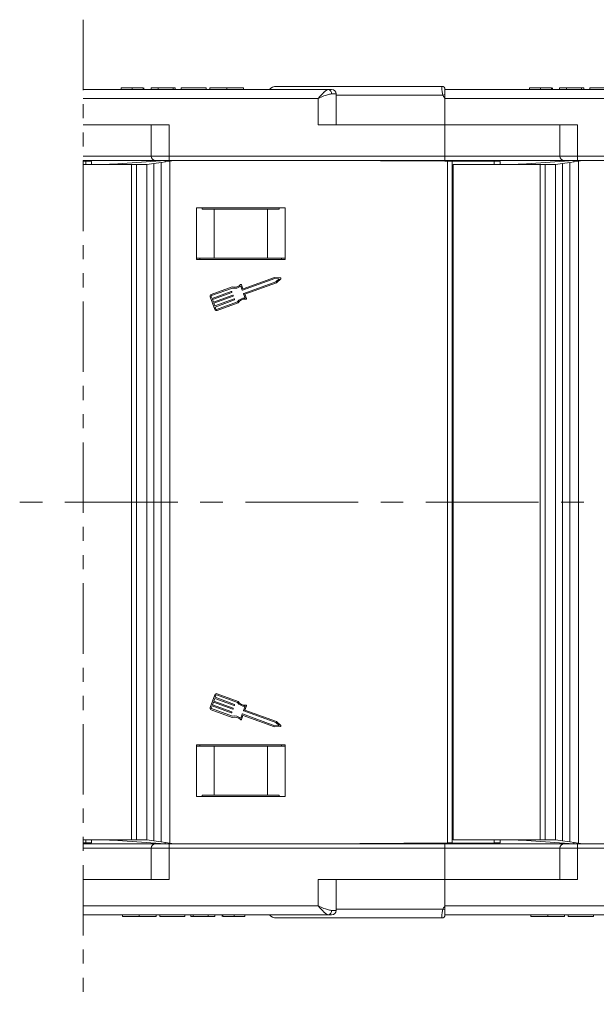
# Model space of a CAD drawing. Header units: millimetres. Extents: x 2816 to 3738, y -75 to 577.
# Tile 15 of 49: x 3415 to 3480, y 67 to 178. Entities that reach past the tile are written whole.
import ezdxf

# ---------------------------------------------------------------- set-up
doc = ezdxf.new("R2010")
doc.units = ezdxf.units.MM
doc.linetypes.add('CENTERX2', pattern=[20.32, 12.7, -2.54, 2.54, -2.54])
doc.linetypes.add('PHANTOM2', pattern=[31.75, 15.875, -3.175, 3.175, -3.175, 3.175, -3.175])

msp = doc.modelspace()

# ---------------------------------------------------------------- linework, layer by layer
at = {"color": 3, "linetype": 'PHANTOM2', "lineweight": 9, "ltscale": 0.5}
msp.add_line((3421.907, 177.594), (3421.903, 66.649), dxfattribs=at)
at = {"color": 7, "linetype": 'Continuous', "lineweight": 15}
for p, q in [((3426.184, 169.931), (3426.184, 169.731)), ((3427.419, 169.931), (3427.419, 169.731)), ((3428.661, 169.931), (3428.661, 169.731)), ((3428.748, 169.931), (3428.748, 169.731)), ((3429.568, 169.931), (3429.568, 169.731)), ((3430.338, 169.931), (3429.568, 169.931)), ((3430.338, 169.931), (3430.338, 169.731)), ((3432.03, 169.931), (3430.338, 169.931)), ((3432.03, 169.931), (3432.03, 169.731)), ((3432.286, 169.931), (3432.03, 169.931)), ((3432.286, 169.931), (3432.286, 169.731)), ((3432.953, 169.931), (3432.953, 169.731)), ((3435.774, 169.931), (3432.953, 169.931)), ((3435.774, 169.931), (3435.774, 169.731)), ((3436.184, 169.931), (3436.184, 169.731)), ((3438.087, 169.931), (3438.087, 169.731)), ((3439.979, 169.931), (3439.979, 169.731)), ((3443.658, 170.081), (3462.308, 170.081)), ((3462.308, 170.081), (3462.308, 170.081)), ((3472.184, 169.931), (3472.184, 169.731)), ((3473.419, 169.931), (3473.419, 169.731)), ((3474.661, 169.931), (3474.661, 169.731)), ((3474.748, 169.931), (3474.748, 169.731)), ((3475.568, 169.931), (3475.568, 169.731)), ((3476.338, 169.931), (3475.568, 169.931)), ((3476.338, 169.931), (3476.338, 169.731)), ((3478.03, 169.931), (3476.338, 169.931)), ((3478.03, 169.931), (3478.03, 169.731)), ((3478.286, 169.931), (3478.03, 169.931)), ((3478.286, 169.931), (3478.286, 169.731)), ((3478.953, 169.931), (3478.953, 169.731)), ((3481.774, 169.931), (3478.953, 169.931)), ((3421.907, 169.731), (3449.508, 169.731)), ((3448.39, 168.731), (3421.907, 168.731)), ((3448.39, 165.731), (3448.39, 168.731)), ((3449.508, 169.731), (3449.89, 169.731)), ((3449.881, 169.231), (3450.39, 169.231)), ((3450.39, 165.731), (3450.39, 169.231)), ((3462.423, 169.081), (3450.39, 169.081)), ((3462.658, 169.731), (3462.658, 169.206)), ((3462.658, 169.731), (3495.508, 169.731)), ((3462.658, 169.206), (3462.658, 168.731)), ((3494.39, 168.731), (3462.658, 168.731)), ((3462.658, 168.731), (3462.658, 165.731)), ((3431.579, 165.731), (3421.907, 165.731)), ((3429.579, 165.731), (3429.579, 162.231)), ((3431.579, 165.731), (3431.579, 162.231)), ((3448.39, 165.731), (3462.658, 165.731)), ((3462.658, 165.731), (3462.658, 162.231)), ((3477.579, 165.731), (3462.658, 165.731)), ((3475.579, 165.731), (3475.579, 162.231)), ((3477.579, 165.731), (3477.579, 162.231)), ((3421.907, 162.231), (3429.579, 162.231)), ((3429.579, 162.231), (3431.579, 162.231)), ((3431.579, 162.231), (3462.658, 162.231)), ((3431.579, 162.231), (3431.579, 161.731)), ((3462.658, 162.231), (3462.658, 161.731)), ((3462.658, 162.231), (3475.579, 162.231)), ((3475.579, 162.231), (3477.579, 162.231)), ((3477.579, 162.231), (3508.658, 162.231)), ((3477.579, 162.231), (3477.579, 161.731)), ((3430.042, 161.731), (3421.907, 161.731)), ((3422.198, 161.634), (3421.907, 161.636)), ((3421.907, 161.281), (3427.363, 161.281)), ((3422.198, 161.634), (3422.855, 161.631)), ((3422.198, 161.281), (3422.198, 161.634)), ((3422.855, 161.631), (3422.855, 161.281)), ((3424.615, 161.281), (3424.891, 161.3)), ((3425.06, 161.312), (3424.891, 161.3)), ((3424.891, 161.3), (3424.891, 161.281)), ((3425.831, 161.365), (3425.06, 161.312)), ((3425.06, 161.281), (3425.06, 161.312)), ((3431.158, 161.731), (3425.831, 161.365)), ((3425.831, 161.365), (3425.831, 161.281)), ((3427.363, 161.281), (3427.363, 123.231)), ((3427.363, 161.281), (3427.924, 161.281)), ((3427.924, 161.281), (3427.924, 123.231)), ((3427.924, 161.281), (3429.092, 161.281)), ((3429.092, 161.281), (3429.88, 161.397)), ((3429.092, 161.281), (3429.092, 123.231)), ((3429.88, 161.397), (3430.702, 161.517)), ((3429.88, 161.397), (3429.88, 123.231)), ((3431.579, 161.731), (3430.079, 161.731)), ((3430.702, 161.517), (3431.686, 161.662)), ((3430.702, 123.231), (3430.702, 161.517)), ((3431.158, 161.584), (3431.158, 161.731)), ((3462.658, 161.731), (3431.579, 161.731)), ((3432.158, 161.731), (3431.686, 161.662)), ((3431.686, 161.662), (3431.686, 123.231)), ((3462.656, 161.661), (3448.158, 161.731)), ((3462.947, 161.634), (3448.158, 161.731)), ((3468.198, 161.634), (3462.656, 161.661)), ((3462.656, 161.636), (3462.656, 161.661)), ((3476.042, 161.731), (3462.658, 161.731)), ((3462.947, 123.231), (3462.947, 161.634)), ((3462.947, 161.634), (3463.447, 161.631)), ((3463.447, 161.631), (3463.447, 123.231)), ((3463.562, 161.281), (3463.562, 123.231)), ((3463.562, 161.281), (3473.363, 161.281)), ((3468.198, 161.634), (3468.855, 161.631)), ((3468.198, 161.281), (3468.198, 161.634)), ((3468.855, 161.631), (3468.855, 161.281)), ((3470.615, 161.281), (3470.891, 161.3)), ((3471.06, 161.312), (3470.891, 161.3)), ((3470.891, 161.3), (3470.891, 161.281)), ((3471.831, 161.365), (3471.06, 161.312)), ((3471.06, 161.281), (3471.06, 161.312)), ((3477.158, 161.731), (3471.831, 161.365)), ((3471.831, 161.365), (3471.831, 161.281)), ((3473.363, 161.281), (3473.363, 123.231)), ((3473.363, 161.281), (3473.924, 161.281)), ((3473.924, 161.281), (3473.924, 123.231)), ((3473.924, 161.281), (3475.092, 161.281)), ((3475.092, 161.281), (3475.88, 161.397)), ((3475.092, 161.281), (3475.092, 123.231)), ((3475.88, 161.397), (3476.702, 161.517)), ((3475.88, 161.397), (3475.88, 123.231)), ((3477.579, 161.731), (3476.079, 161.731)), ((3476.702, 161.517), (3477.686, 161.662)), ((3476.702, 123.231), (3476.702, 161.517)), ((3477.158, 161.584), (3477.158, 161.731)), ((3508.658, 161.731), (3477.579, 161.731)), ((3478.158, 161.731), (3477.686, 161.662)), ((3477.686, 161.662), (3477.686, 123.231)), ((3444.658, 156.381), (3434.658, 156.381)), ((3434.658, 156.381), (3434.658, 150.581)), ((3435.325, 156.231), (3435.325, 156.381)), ((3436.658, 156.231), (3435.325, 156.231)), ((3436.658, 150.731), (3436.658, 156.231)), ((3442.658, 156.231), (3436.658, 156.231)), ((3442.658, 150.731), (3442.658, 156.231)), ((3443.992, 156.231), (3442.658, 156.231)), ((3443.992, 156.381), (3443.992, 156.231)), ((3444.658, 150.581), (3444.658, 156.381)), ((3436.658, 150.731), (3434.658, 150.731)), ((3434.658, 150.581), (3444.658, 150.581)), ((3435.058, 150.731), (3435.058, 150.581)), ((3442.658, 150.731), (3436.658, 150.731)), ((3444.658, 150.731), (3442.658, 150.731)), ((3444.258, 150.731), (3444.258, 150.581)), ((3439.828, 147.118), (3439.658, 147.581)), ((3439.904, 147.281), (3439.745, 147.715)), ((3443.481, 148.418), (3439.869, 147.099)), ((3443.462, 148.547), (3439.945, 147.262)), ((3440, 146.739), (3443.612, 148.059)), ((3440.134, 146.652), (3443.681, 147.948)), ((3444.127, 148.513), (3443.462, 148.547)), ((3443.97, 148.393), (3443.481, 148.418)), ((3443.612, 148.059), (3443.97, 148.393)), ((3443.681, 147.948), (3444.167, 148.403)), ((3438.704, 147.489), (3436.326, 146.62)), ((3438.711, 147.355), (3436.37, 146.5)), ((3436.42, 146.178), (3438.593, 146.972)), ((3438.637, 146.853), (3436.464, 146.058)), ((3436.573, 145.759), (3438.747, 146.553)), ((3438.634, 146.953), (3438.656, 146.893)), ((3438.788, 146.534), (3438.809, 146.474)), ((3440.15, 146.234), (3439.981, 146.698)), ((3440.303, 146.188), (3440.134, 146.652)), ((3436.212, 146.374), (3436.738, 144.935)), ((3436.332, 146.418), (3436.42, 146.178)), ((3436.464, 146.058), (3436.573, 145.759)), ((3438.79, 146.433), (3436.617, 145.639)), ((3436.617, 145.639), (3436.726, 145.339)), ((3436.726, 145.339), (3438.9, 146.133)), ((3438.944, 146.013), (3436.77, 145.219)), ((3436.94, 144.941), (3439.28, 145.796)), ((3436.984, 144.821), (3439.362, 145.69)), ((3438.941, 146.114), (3438.963, 146.054)), ((3436.77, 145.219), (3436.858, 144.979)), ((3427.363, 123.231), (3427.363, 85.181)), ((3427.924, 123.231), (3427.924, 85.181)), ((3429.092, 123.231), (3429.092, 85.181)), ((3429.88, 123.231), (3429.88, 85.065)), ((3430.702, 84.945), (3430.702, 123.231)), ((3431.686, 123.231), (3431.686, 84.8)), ((3462.947, 84.828), (3462.947, 123.231)), ((3463.447, 123.231), (3463.447, 84.831)), ((3463.562, 123.231), (3463.562, 85.181)), ((3473.363, 123.231), (3473.363, 85.181)), ((3473.924, 123.231), (3473.924, 85.181)), ((3475.092, 123.231), (3475.092, 85.181)), ((3475.88, 123.231), (3475.88, 85.065)), ((3476.702, 84.945), (3476.702, 123.231)), ((3477.686, 123.231), (3477.686, 84.8)), ((3436.738, 101.527), (3436.212, 100.088)), ((3436.726, 101.123), (3436.617, 100.824)), ((3438.9, 100.329), (3436.726, 101.123)), ((3436.858, 101.483), (3436.77, 101.243)), ((3436.77, 101.243), (3438.944, 100.449)), ((3439.28, 100.666), (3436.94, 101.521)), ((3439.362, 100.772), (3436.984, 101.641)), ((3436.42, 100.284), (3436.332, 100.044)), ((3436.37, 99.962), (3438.711, 99.107)), ((3438.593, 99.49), (3436.42, 100.284)), ((3436.573, 100.704), (3436.464, 100.404)), ((3436.464, 100.404), (3438.637, 99.61)), ((3438.747, 99.909), (3436.573, 100.704)), ((3436.617, 100.824), (3438.79, 100.029)), ((3438.809, 99.988), (3438.788, 99.929)), ((3438.963, 100.408), (3438.941, 100.348)), ((3439.981, 99.764), (3440.15, 100.228)), ((3440.134, 99.81), (3440.303, 100.274)), ((3436.326, 99.842), (3438.704, 98.973)), ((3438.656, 99.569), (3438.634, 99.509)), ((3439.658, 98.881), (3439.828, 99.345)), ((3439.745, 98.747), (3439.904, 99.181)), ((3439.869, 99.364), (3443.481, 98.044)), ((3439.945, 99.2), (3443.462, 97.915)), ((3443.612, 98.404), (3440, 99.723)), ((3443.681, 98.515), (3440.134, 99.81)), ((3443.462, 97.915), (3444.127, 97.949)), ((3443.481, 98.044), (3443.97, 98.069)), ((3443.97, 98.069), (3443.612, 98.404)), ((3444.167, 98.06), (3443.681, 98.515)), ((3444.658, 95.881), (3434.658, 95.881)), ((3434.658, 95.881), (3434.658, 90.081)), ((3436.658, 95.731), (3434.658, 95.731)), ((3435.058, 95.881), (3435.058, 95.731)), ((3436.658, 95.731), (3436.658, 90.231)), ((3442.658, 95.731), (3436.658, 95.731)), ((3442.658, 95.731), (3442.658, 90.231)), ((3444.658, 95.731), (3442.658, 95.731)), ((3444.258, 95.881), (3444.258, 95.731)), ((3444.658, 90.081), (3444.658, 95.881)), ((3434.658, 90.081), (3444.658, 90.081)), ((3435.325, 90.231), (3435.325, 90.081)), ((3436.658, 90.231), (3435.325, 90.231)), ((3442.658, 90.231), (3436.658, 90.231)), ((3443.992, 90.231), (3442.658, 90.231)), ((3443.992, 90.081), (3443.992, 90.231)), ((3427.363, 85.181), (3421.904, 85.181)), ((3421.904, 84.826), (3422.198, 84.828)), ((3430.042, 84.731), (3421.904, 84.731)), ((3422.198, 84.828), (3422.198, 85.181)), ((3422.855, 84.831), (3422.198, 84.828)), ((3422.855, 85.181), (3422.855, 84.831)), ((3424.891, 85.162), (3424.615, 85.181)), ((3424.891, 85.181), (3424.891, 85.162)), ((3424.891, 85.162), (3425.06, 85.15)), ((3425.06, 85.15), (3425.06, 85.181)), ((3425.06, 85.15), (3425.831, 85.097)), ((3425.831, 85.181), (3425.831, 85.097)), ((3425.831, 85.097), (3431.158, 84.731)), ((3427.924, 85.181), (3427.363, 85.181)), ((3429.092, 85.181), (3427.924, 85.181)), ((3429.88, 85.065), (3429.092, 85.181)), ((3430.702, 84.945), (3429.88, 85.065)), ((3431.579, 84.731), (3430.079, 84.731)), ((3431.686, 84.8), (3430.702, 84.945)), ((3431.158, 84.731), (3431.158, 84.878)), ((3462.658, 84.731), (3431.579, 84.731)), ((3431.579, 84.231), (3431.579, 84.731)), ((3431.686, 84.8), (3432.158, 84.731)), ((3448.158, 84.731), (3462.947, 84.828)), ((3448.158, 84.731), (3462.656, 84.801)), ((3462.656, 84.801), (3468.198, 84.828)), ((3462.656, 84.801), (3462.656, 84.826)), ((3462.658, 84.231), (3462.658, 84.731)), ((3476.042, 84.731), (3462.658, 84.731)), ((3463.447, 84.831), (3462.947, 84.828)), ((3473.363, 85.181), (3463.562, 85.181)), ((3468.198, 84.828), (3468.198, 85.181)), ((3468.855, 84.831), (3468.198, 84.828)), ((3468.855, 85.181), (3468.855, 84.831)), ((3470.891, 85.162), (3470.615, 85.181)), ((3470.891, 85.181), (3470.891, 85.162)), ((3470.891, 85.162), (3471.06, 85.15)), ((3471.06, 85.15), (3471.06, 85.181)), ((3471.06, 85.15), (3471.831, 85.097)), ((3471.831, 85.181), (3471.831, 85.097)), ((3471.831, 85.097), (3477.158, 84.731)), ((3473.924, 85.181), (3473.363, 85.181)), ((3475.092, 85.181), (3473.924, 85.181)), ((3475.88, 85.065), (3475.092, 85.181)), ((3476.702, 84.945), (3475.88, 85.065)), ((3477.579, 84.731), (3476.079, 84.731)), ((3477.686, 84.8), (3476.702, 84.945)), ((3477.158, 84.731), (3477.158, 84.878)), ((3508.658, 84.731), (3477.579, 84.731)), ((3477.579, 84.231), (3477.579, 84.731)), ((3477.686, 84.8), (3478.158, 84.731)), ((3421.904, 84.231), (3429.579, 84.231)), ((3429.579, 84.231), (3429.579, 80.731)), ((3429.579, 84.231), (3431.579, 84.231)), ((3431.579, 84.231), (3462.658, 84.231)), ((3431.579, 80.731), (3431.579, 84.231)), ((3462.658, 80.731), (3462.658, 84.231)), ((3462.658, 84.231), (3475.579, 84.231)), ((3475.579, 84.231), (3475.579, 80.731)), ((3475.579, 84.231), (3477.579, 84.231)), ((3477.579, 84.231), (3508.658, 84.231)), ((3477.579, 80.731), (3477.579, 84.231)), ((3431.579, 80.731), (3421.903, 80.731)), ((3448.39, 80.731), (3448.39, 77.731)), ((3448.39, 80.731), (3462.658, 80.731)), ((3450.39, 77.231), (3450.39, 80.731)), ((3462.658, 77.731), (3462.658, 80.731)), ((3477.579, 80.731), (3462.658, 80.731)), ((3448.39, 77.731), (3421.903, 77.731)), ((3494.39, 77.731), (3462.658, 77.731)), ((3462.658, 77.256), (3462.658, 77.731)), ((3421.903, 76.731), (3449.508, 76.731)), ((3426.338, 76.531), (3426.338, 76.731)), ((3428.23, 76.531), (3428.23, 76.731)), ((3430.133, 76.531), (3430.133, 76.731)), ((3430.543, 76.531), (3430.543, 76.731)), ((3433.363, 76.531), (3433.363, 76.731)), ((3434.03, 76.531), (3434.03, 76.731)), ((3434.286, 76.531), (3434.286, 76.731)), ((3435.979, 76.531), (3435.979, 76.731)), ((3436.748, 76.531), (3436.748, 76.731)), ((3437.568, 76.531), (3437.568, 76.731)), ((3437.656, 76.531), (3437.656, 76.731)), ((3438.897, 76.531), (3438.897, 76.731)), ((3440.133, 76.531), (3440.133, 76.731)), ((3449.508, 76.731), (3449.89, 76.731)), ((3449.881, 77.231), (3450.39, 77.231)), ((3462.423, 77.381), (3450.39, 77.381)), ((3462.658, 76.731), (3462.658, 77.256)), ((3462.658, 76.731), (3495.508, 76.731)), ((3472.338, 76.531), (3472.338, 76.731)), ((3474.23, 76.531), (3474.23, 76.731)), ((3476.133, 76.531), (3476.133, 76.731)), ((3476.543, 76.531), (3476.543, 76.731)), ((3479.363, 76.531), (3479.363, 76.731)), ((3430.543, 76.531), (3433.363, 76.531)), ((3434.03, 76.531), (3434.286, 76.531)), ((3434.286, 76.531), (3435.979, 76.531)), ((3435.979, 76.531), (3436.748, 76.531)), ((3443.658, 76.381), (3462.308, 76.381)), ((3462.308, 76.381), (3462.308, 76.381)), ((3476.543, 76.531), (3479.363, 76.531))]:
    msp.add_line(p, q, dxfattribs=at)
at = {"color": 1, "linetype": 'CENTERX2', "lineweight": 13}
msp.add_line((3656.082, 123.231), (3105.421, 123.231), dxfattribs=at)
at = {"color": 7, "linetype": 'Continuous', "lineweight": 15}
for centre, radius, start, end in [((3443.658, 169.081), 1, 90, 139.4584), ((3462.308, 169.731), 0.35, 0.00166, 90.00559), ((3462.308, 169.731), 0.35, 0, 90), ((3449.434, 169.287), 0.451, 352.91865, 80.4798), ((3449.89, 169.231), 0.5, 0, 90), ((3483.764, 129.185), 45.245, 117.80537, 118.14247), ((3430.079, 162.231), 0.5, 180, 270), ((3476.079, 162.231), 0.5, 180, 270), ((3438.962, 148.402), 0.949, 254.2528, 315.58546), ((3438.962, 148.402), 1.076, 256.51116, 310.30711), ((3439.685, 147.693), 0.0638, 20.07046, 135.58546), ((3444.123, 148.449), 0.0638, 313.09192, 87.049), ((3436.392, 146.44), 0.192, 110.07046, 200.07046), ((3436.392, 146.44), 0.0638, 110.07046, 200.07046), ((3438.604, 146.942), 0.0319, 20.07046, 110.07046), ((3438.626, 146.882), 0.0319, 290.07046, 20.07046), ((3438.758, 146.523), 0.0319, 20.07046, 110.07046), ((3438.779, 146.463), 0.0319, 290.07046, 20.07046), ((3439.858, 147.129), 0.0319, 200.07046, 290.07046), ((3439.934, 147.292), 0.0319, 200.07046, 290.07046), ((3440.011, 146.709), 0.0319, 110.07046, 200.07046), ((3438.911, 146.103), 0.0319, 20.07046, 110.07046), ((3438.933, 146.043), 0.0319, 290.07046, 20.07046), ((3440.147, 145.158), 1.076, 89.8338, 143.62975), ((3440.147, 145.158), 0.949, 84.55545, 145.88812), ((3440.243, 146.166), 0.0638, 264.55545, 20.07046), ((3436.918, 145.001), 0.192, 200.07046, 290.07046), ((3436.918, 145.001), 0.0638, 200.07046, 290.07046), ((3436.918, 101.461), 0.192, 69.92954, 159.92954), ((3436.918, 101.461), 0.0638, 69.92954, 159.92954), ((3436.392, 100.022), 0.192, 159.92954, 249.92954), ((3436.392, 100.022), 0.0638, 159.92954, 249.92954), ((3438.758, 99.939), 0.0319, 249.92954, 339.92954), ((3438.779, 99.999), 0.0319, 339.92954, 69.92954), ((3438.911, 100.359), 0.0319, 249.92954, 339.92954), ((3438.933, 100.419), 0.0319, 339.92954, 69.92954), ((3440.147, 101.304), 1.076, 216.37025, 270.1662), ((3440.147, 101.304), 0.949, 214.11188, 275.44455), ((3440.243, 100.296), 0.0638, 339.92954, 95.44455), ((3438.604, 99.52), 0.0319, 249.92954, 339.92954), ((3438.626, 99.58), 0.0319, 339.92954, 69.92954), ((3438.962, 98.06), 0.949, 44.41454, 105.7472), ((3438.962, 98.06), 1.076, 49.69289, 103.48884), ((3439.685, 98.769), 0.0638, 224.41454, 339.92954), ((3439.858, 99.334), 0.0319, 69.92954, 159.92954), ((3439.934, 99.17), 0.0319, 69.92954, 159.92954), ((3440.011, 99.753), 0.0319, 159.92954, 249.92954), ((3444.123, 98.013), 0.0638, 272.951, 46.90808), ((3430.079, 84.231), 0.5, 90, 180), ((3476.079, 84.231), 0.5, 90, 180), ((3443.658, 77.381), 1, 220.5416, 270), ((3449.434, 77.176), 0.451, 279.5202, 7.08135), ((3449.89, 77.231), 0.5, 270, 0), ((3462.308, 76.731), 0.35, 269.99441, 359.99834), ((3462.308, 76.731), 0.35, 270, 0), ((3483.764, 117.278), 45.245, 241.85753, 242.19463)]:
    msp.add_arc(centre, radius, start, end, dxfattribs=at)
for points, knots in [([(3427.419, 169.931), (3427.224, 169.931), (3426.836, 169.931), (3426.391, 169.931), (3426.207, 169.931), (3426.192, 169.931), (3426.184, 169.931)], [0, 0, 0, 0, 0.2802457, 0.5584161, 0.7788266, 1, 1, 1, 1]), ([(3428.661, 169.931), (3428.598, 169.931), (3428.472, 169.931), (3428.031, 169.931), (3427.651, 169.931), (3427.419, 169.931)], [0, 0, 0, 0, 0.2801216, 0.5603549, 1, 1, 1, 1]), ([(3438.087, 169.931), (3437.791, 169.931), (3437.201, 169.931), (3436.538, 169.931), (3436.222, 169.931), (3436.197, 169.931), (3436.184, 169.931)], [0, 0, 0, 0, 0.2799425, 0.558704, 0.7790449, 1, 1, 1, 1]), ([(3439.979, 169.931), (3439.959, 169.931), (3439.92, 169.931), (3439.454, 169.931), (3438.783, 169.931), (3438.319, 169.931), (3438.087, 169.931)], [0, 0, 0, 0, 0.280551, 0.5594882, 0.779434, 1, 1, 1, 1]), ([(3462.423, 169.081), (3462.411, 169.118), (3462.376, 169.23), (3462.339, 169.441), (3462.314, 169.694), (3462.306, 169.916), (3462.306, 170.056), (3462.308, 170.073), (3462.308, 170.081)], [0, 0, 0, 0, 0.07361036, 0.22528134, 0.41271887, 0.61605406, 0.82678302, 1, 1, 1, 1]), ([(3473.419, 169.931), (3473.224, 169.931), (3472.836, 169.931), (3472.391, 169.931), (3472.207, 169.931), (3472.192, 169.931), (3472.184, 169.931)], [0, 0, 0, 0, 0.2802457, 0.5584161, 0.7788266, 1, 1, 1, 1]), ([(3474.661, 169.931), (3474.598, 169.931), (3474.472, 169.931), (3474.031, 169.931), (3473.651, 169.931), (3473.419, 169.931)], [0, 0, 0, 0, 0.2801216, 0.5603549, 1, 1, 1, 1]), ([(3449.508, 169.731), (3449.481, 169.728), (3449.425, 169.722), (3449.319, 169.669), (3449.19, 169.578), (3449.074, 169.474), (3448.917, 169.322), (3448.762, 169.156), (3448.596, 168.968), (3448.517, 168.877), (3448.472, 168.825), (3448.446, 168.795), (3448.423, 168.769), (3448.408, 168.752), (3448.4, 168.742), (3448.394, 168.736), (3448.392, 168.733), (3448.39, 168.731)], [0, 0, 0, 0, 0.1010295, 0.2049461, 0.3371683, 0.4742971, 0.5161999, 0.7436507, 0.8530899, 0.914248, 0.9321698, 0.9601369, 0.976545, 0.9861936, 0.994698, 0.9959318, 1, 1, 1, 1]), ([(3448.39, 168.731), (3448.393, 168.732), (3448.404, 168.737), (3448.442, 168.754), (3448.487, 168.773), (3448.746, 168.885), (3449.142, 169.051), (3449.595, 169.206), (3449.802, 169.224), (3449.881, 169.231)], [0, 0, 0, 0, 0.0050875, 0.0203691, 0.0708073, 0.0890863, 0.5003107, 0.809226, 1, 1, 1, 1]), ([(3462.658, 168.731), (3462.657, 168.732), (3462.588, 168.826), (3462.504, 168.939), (3462.435, 169.06), (3462.423, 169.081)], [0, 0, 0, 0, 0.0120871, 0.8246302, 1, 1, 1, 1]), ([(3448.39, 77.731), (3448.393, 77.73), (3448.404, 77.725), (3448.442, 77.709), (3448.487, 77.689), (3448.746, 77.578), (3449.142, 77.411), (3449.595, 77.256), (3449.802, 77.238), (3449.881, 77.231)], [0, 0, 0, 0, 0.00508751, 0.02036912, 0.07080725, 0.08908627, 0.50031067, 0.809226, 1, 1, 1, 1]), ([(3449.508, 76.731), (3449.481, 76.734), (3449.425, 76.74), (3449.319, 76.793), (3449.19, 76.884), (3449.074, 76.988), (3448.917, 77.141), (3448.762, 77.307), (3448.596, 77.494), (3448.517, 77.585), (3448.472, 77.637), (3448.446, 77.667), (3448.423, 77.694), (3448.408, 77.71), (3448.4, 77.72), (3448.394, 77.727), (3448.392, 77.729), (3448.39, 77.731)], [0, 0, 0, 0, 0.10102949, 0.20494614, 0.33716829, 0.47429709, 0.5161999, 0.74365074, 0.85308987, 0.91424801, 0.93216977, 0.96013693, 0.97654495, 0.98619361, 0.99469798, 0.99593178, 1, 1, 1, 1]), ([(3462.658, 77.731), (3462.657, 77.73), (3462.588, 77.637), (3462.504, 77.524), (3462.435, 77.403), (3462.423, 77.381)], [0, 0, 0, 0, 0.0120871, 0.8246302, 1, 1, 1, 1]), ([(3462.423, 77.381), (3462.411, 77.344), (3462.376, 77.232), (3462.339, 77.022), (3462.314, 76.768), (3462.306, 76.546), (3462.306, 76.406), (3462.308, 76.389), (3462.308, 76.381)], [0, 0, 0, 0, 0.0736104, 0.2252813, 0.4127189, 0.6160541, 0.826783, 1, 1, 1, 1]), ([(3426.338, 76.531), (3426.357, 76.531), (3426.397, 76.531), (3426.863, 76.531), (3427.534, 76.531), (3427.997, 76.531), (3428.23, 76.531)], [0, 0, 0, 0, 0.280551, 0.5594882, 0.779434, 1, 1, 1, 1]), ([(3428.23, 76.531), (3428.525, 76.531), (3429.116, 76.531), (3429.779, 76.531), (3430.094, 76.531), (3430.12, 76.531), (3430.133, 76.531)], [0, 0, 0, 0, 0.2799425, 0.558704, 0.7790449, 1, 1, 1, 1]), ([(3437.656, 76.531), (3437.719, 76.531), (3437.844, 76.531), (3438.285, 76.531), (3438.665, 76.531), (3438.897, 76.531)], [0, 0, 0, 0, 0.28012164, 0.5603549, 1, 1, 1, 1]), ([(3438.897, 76.531), (3439.092, 76.531), (3439.481, 76.531), (3439.926, 76.531), (3440.109, 76.531), (3440.125, 76.531), (3440.133, 76.531)], [0, 0, 0, 0, 0.2802457, 0.5584161, 0.7788266, 1, 1, 1, 1]), ([(3472.338, 76.531), (3472.357, 76.531), (3472.397, 76.531), (3472.863, 76.531), (3473.534, 76.531), (3473.997, 76.531), (3474.23, 76.531)], [0, 0, 0, 0, 0.280551, 0.5594882, 0.779434, 1, 1, 1, 1]), ([(3474.23, 76.531), (3474.525, 76.531), (3475.116, 76.531), (3475.779, 76.531), (3476.094, 76.531), (3476.12, 76.531), (3476.133, 76.531)], [0, 0, 0, 0, 0.2799425, 0.558704, 0.7790449, 1, 1, 1, 1])]:
    msp.add_open_spline(points, degree=3, knots=knots, dxfattribs=at)

doc.saveas('drawing.dxf')
